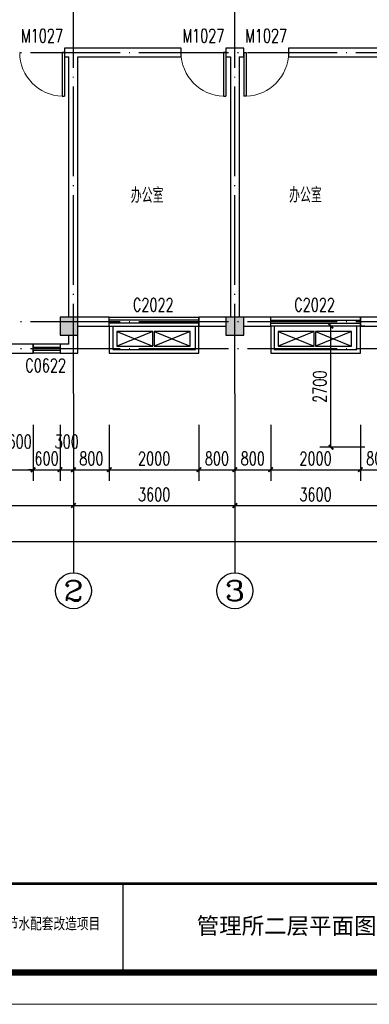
# Model space of a CAD drawing. Extents: x 88237 to 730297, y -11868 to 107702.
# Tile 13 of 49: x 326340 to 334140, y 42769 to 64719. Entities that reach past the tile are written whole.
import ezdxf
from ezdxf.enums import TextEntityAlignment as Align

# ---------------------------------------------------------------- set-up
doc = ezdxf.new("R2010")
doc.units = 0
doc.header["$LTSCALE"] = 1000
doc.header["$MEASUREMENT"] = 0
doc.linetypes.add('DOTE', pattern=[2.42, 2, -0.2, 0.02, -0.2])
doc.layers.add('0.13文字', color=3, linetype='Continuous', lineweight=13)
for name, color, linetype in [('AXIS', 3, 'Continuous'), ('AXIS_TEXT', 7, 'Continuous'), ('COLUMN', 9, 'Continuous'), ('DOTE', 1, 'DOTE'), ('PUB_DIM', 3, 'Continuous'), ('PUB_HATCH', 8, 'Continuous'), ('PUB_TEXT', 7, 'Continuous'), ('WALL', 2, 'Continuous'), ('WINDOW', 4, 'Continuous'), ('WINDOW_TEXT', 7, 'Continuous'), ('图框', 7, 'Continuous'), ('附件2', 4, 'Continuous')]:
    doc.layers.add(name, color=color, linetype=linetype)
doc.styles.add('_TCH_AXIS', font='COMPLEX', dxfattribs={"bigfont": 'GBCBIG'})
doc.styles.add('_TCH_DIM', font='SIMPLEX', dxfattribs={"bigfont": 'GBCBIG'})
doc.styles.add('_TCH_DIM_T3', font='SIMPLEX', dxfattribs={"width": 0.705882, "bigfont": 'GBCBIG'})
doc.styles.add('_TCH_WINDOW', font='SIMPLEX', dxfattribs={"bigfont": 'GBCBIG'})
doc.styles.add('COMPLEX', font='COMPLEX')
doc.styles.add('LYJFS', font='times.ttf', dxfattribs={"width": 0.7})
doc.styles.add('宋体', font='txt')
doc.dimstyles.new('_TCH_ARCH&&100', dxfattribs={"dimtxt": 297.5, "dimasz": 100, "dimexe": 250, "dimexo": 300, "dimgap": 100, "dimtad": 1, "dimdec": 0, "dimzin": 0, "dimdsep": 46, "dimtxsty": '_TCH_DIM_T3', "dimblk": 'ARCHTICK', "dimcen": 0.09, "dimclrt": 7, "dimazin": 2, "dimtfac": 1, "dimtdec": 0, "dimtix": 1, "dimtmove": 2, "dimatfit": 3, "dimfxl": 1, "dimtolj": 1, "dimtzin": 0, "dimarcsym": 0})

# ---------------------------------------------------------------- blocks, each defined once
blk = doc.blocks.new('空调')
at = {"layer": '附件2'}
for p, q in [((45788, 17737), (45458, 18537)), ((45788, 18537), (45458, 17737))]:
    blk.add_line(p, q, dxfattribs=at)
blk.add_lwpolyline([(45788, 18537), (45458, 18537), (45458, 17737), (45788, 17737)], close=True, dxfattribs=at)
blk = doc.blocks.new('_ArchTick')
at = {"color": 0, "linetype": 'ByBlock', "const_width": 0.4}
blk.add_lwpolyline([(-0.5, -0.5), (0.5, 0.5)], dxfattribs=at)
blk = doc.blocks.new('*D142')
at = {"layer": 'Defpoints', "color": 0}
for p in [(333285, 57887), (334340, 57887), (334340, 55187)]:
    blk.add_point(p, dxfattribs=at)
at = {"layer": 'PUB_DIM', "color": 0, "lineweight": -2}
for p, q in [((334040, 57887), (333035, 57887)), ((333285, 55187), (333285, 57887)), ((334040, 55187), (333035, 55187))]:
    blk.add_line(p, q, dxfattribs=at)
at = {"layer": 'PUB_DIM', "color": 0, "lineweight": -2, "xscale": 100, "yscale": 100, "zscale": 100}
for p, rotation in [((333285, 57887), 90), ((333285, 55187), 270)]:
    blk.add_blockref('_ArchTick', p, dxfattribs=dict(at, rotation=rotation))
at = {"layer": 'PUB_DIM', "color": 7, "insert": (333036, 56537), "char_height": 297.5, "attachment_point": 5, "rotation": 90, "style": '_TCH_DIM_T3'}
blk.add_mtext('\\A1;2700', dxfattribs=at)
blk = doc.blocks.new('*D164')
at = {"layer": 'Defpoints', "color": 0}
for p in [(333940, 55987), (334740, 55987), (334740, 54687)]:
    blk.add_point(p, dxfattribs=at)
at = {"layer": 'PUB_DIM', "color": 0, "lineweight": -2}
for p, q in [((333940, 55687), (333940, 54437)), ((334740, 55687), (334740, 54437)), ((333940, 54687), (334740, 54687))]:
    blk.add_line(p, q, dxfattribs=at)
at = {"layer": 'PUB_DIM', "color": 0, "lineweight": -2, "xscale": 100, "yscale": 100, "zscale": 100, "rotation": 180}
blk.add_blockref('_ArchTick', (333940, 54687), dxfattribs=at)
at = {"layer": 'PUB_DIM', "color": 0, "lineweight": -2, "xscale": 100, "yscale": 100, "zscale": 100}
blk.add_blockref('_ArchTick', (334740, 54687), dxfattribs=at)
at = {"layer": 'PUB_DIM', "color": 7, "insert": (334340, 54936), "char_height": 297.5, "attachment_point": 5, "style": '_TCH_DIM_T3'}
blk.add_mtext('\\A1;800', dxfattribs=at)
blk = doc.blocks.new('*D165')
at = {"layer": 'Defpoints', "color": 0}
for p in [(331940, 55987), (333940, 55987), (333940, 54687)]:
    blk.add_point(p, dxfattribs=at)
at = {"layer": 'PUB_DIM', "color": 0, "lineweight": -2}
for p, q in [((331940, 55687), (331940, 54437)), ((333940, 55687), (333940, 54437)), ((331940, 54687), (333940, 54687))]:
    blk.add_line(p, q, dxfattribs=at)
at = {"layer": 'PUB_DIM', "color": 0, "lineweight": -2, "xscale": 100, "yscale": 100, "zscale": 100, "rotation": 180}
blk.add_blockref('_ArchTick', (331940, 54687), dxfattribs=at)
at = {"layer": 'PUB_DIM', "color": 0, "lineweight": -2, "xscale": 100, "yscale": 100, "zscale": 100}
blk.add_blockref('_ArchTick', (333940, 54687), dxfattribs=at)
at = {"layer": 'PUB_DIM', "color": 7, "insert": (332940, 54936), "char_height": 297.5, "attachment_point": 5, "style": '_TCH_DIM_T3'}
blk.add_mtext('\\A1;2000', dxfattribs=at)
blk = doc.blocks.new('*D166')
at = {"layer": 'Defpoints', "color": 0}
for p in [(331140, 55987), (331940, 55987), (331940, 54687)]:
    blk.add_point(p, dxfattribs=at)
at = {"layer": 'PUB_DIM', "color": 0, "lineweight": -2}
for p, q in [((331140, 55687), (331140, 54437)), ((331940, 55687), (331940, 54437)), ((331140, 54687), (331940, 54687))]:
    blk.add_line(p, q, dxfattribs=at)
at = {"layer": 'PUB_DIM', "color": 0, "lineweight": -2, "xscale": 100, "yscale": 100, "zscale": 100, "rotation": 180}
blk.add_blockref('_ArchTick', (331140, 54687), dxfattribs=at)
at = {"layer": 'PUB_DIM', "color": 0, "lineweight": -2, "xscale": 100, "yscale": 100, "zscale": 100}
blk.add_blockref('_ArchTick', (331940, 54687), dxfattribs=at)
at = {"layer": 'PUB_DIM', "color": 7, "insert": (331540, 54936), "char_height": 297.5, "attachment_point": 5, "style": '_TCH_DIM_T3'}
blk.add_mtext('\\A1;800', dxfattribs=at)
blk = doc.blocks.new('*D167')
at = {"layer": 'Defpoints', "color": 0}
for p in [(330340, 55987), (331140, 55987), (331140, 54687)]:
    blk.add_point(p, dxfattribs=at)
at = {"layer": 'PUB_DIM', "color": 0, "lineweight": -2}
for p, q in [((330340, 55687), (330340, 54437)), ((331140, 55687), (331140, 54437)), ((330340, 54687), (331140, 54687))]:
    blk.add_line(p, q, dxfattribs=at)
at = {"layer": 'PUB_DIM', "color": 0, "lineweight": -2, "xscale": 100, "yscale": 100, "zscale": 100, "rotation": 180}
blk.add_blockref('_ArchTick', (330340, 54687), dxfattribs=at)
at = {"layer": 'PUB_DIM', "color": 0, "lineweight": -2, "xscale": 100, "yscale": 100, "zscale": 100}
blk.add_blockref('_ArchTick', (331140, 54687), dxfattribs=at)
at = {"layer": 'PUB_DIM', "color": 7, "insert": (330740, 54936), "char_height": 297.5, "attachment_point": 5, "style": '_TCH_DIM_T3'}
blk.add_mtext('\\A1;800', dxfattribs=at)
blk = doc.blocks.new('*D168')
at = {"layer": 'Defpoints', "color": 0}
for p in [(328340, 55987), (330340, 55987), (330340, 54687)]:
    blk.add_point(p, dxfattribs=at)
at = {"layer": 'PUB_DIM', "color": 0, "lineweight": -2}
for p, q in [((328340, 55687), (328340, 54437)), ((330340, 55687), (330340, 54437)), ((328340, 54687), (330340, 54687))]:
    blk.add_line(p, q, dxfattribs=at)
at = {"layer": 'PUB_DIM', "color": 0, "lineweight": -2, "xscale": 100, "yscale": 100, "zscale": 100, "rotation": 180}
blk.add_blockref('_ArchTick', (328340, 54687), dxfattribs=at)
at = {"layer": 'PUB_DIM', "color": 0, "lineweight": -2, "xscale": 100, "yscale": 100, "zscale": 100}
blk.add_blockref('_ArchTick', (330340, 54687), dxfattribs=at)
at = {"layer": 'PUB_DIM', "color": 7, "insert": (329340, 54936), "char_height": 297.5, "attachment_point": 5, "style": '_TCH_DIM_T3'}
blk.add_mtext('\\A1;2000', dxfattribs=at)
blk = doc.blocks.new('*D169')
at = {"layer": 'Defpoints', "color": 0}
for p in [(327540, 55987), (328340, 55987), (328340, 54687)]:
    blk.add_point(p, dxfattribs=at)
at = {"layer": 'PUB_DIM', "color": 0, "lineweight": -2}
for p, q in [((327540, 55687), (327540, 54437)), ((328340, 55687), (328340, 54437)), ((327540, 54687), (328340, 54687))]:
    blk.add_line(p, q, dxfattribs=at)
at = {"layer": 'PUB_DIM', "color": 0, "lineweight": -2, "xscale": 100, "yscale": 100, "zscale": 100, "rotation": 180}
blk.add_blockref('_ArchTick', (327540, 54687), dxfattribs=at)
at = {"layer": 'PUB_DIM', "color": 0, "lineweight": -2, "xscale": 100, "yscale": 100, "zscale": 100}
blk.add_blockref('_ArchTick', (328340, 54687), dxfattribs=at)
at = {"layer": 'PUB_DIM', "color": 7, "insert": (327940, 54936), "char_height": 297.5, "attachment_point": 5, "style": '_TCH_DIM_T3'}
blk.add_mtext('\\A1;800', dxfattribs=at)
blk = doc.blocks.new('*D170')
at = {"layer": 'Defpoints', "color": 0}
for p in [(327240, 55987), (327540, 55987), (327540, 54687)]:
    blk.add_point(p, dxfattribs=at)
at = {"layer": 'PUB_DIM', "color": 0, "lineweight": -2}
for p, q in [((327240, 55687), (327240, 54437)), ((327540, 55687), (327540, 54437)), ((327240, 54687), (327540, 54687))]:
    blk.add_line(p, q, dxfattribs=at)
at = {"layer": 'PUB_DIM', "color": 0, "lineweight": -2, "xscale": 100, "yscale": 100, "zscale": 100, "rotation": 180}
blk.add_blockref('_ArchTick', (327240, 54687), dxfattribs=at)
at = {"layer": 'PUB_DIM', "color": 0, "lineweight": -2, "xscale": 100, "yscale": 100, "zscale": 100}
blk.add_blockref('_ArchTick', (327540, 54687), dxfattribs=at)
at = {"layer": 'PUB_DIM', "color": 7, "insert": (327390, 55312), "char_height": 297.5, "attachment_point": 5, "style": '_TCH_DIM_T3'}
blk.add_mtext('\\A1;300', dxfattribs=at)
blk = doc.blocks.new('*D171')
at = {"layer": 'Defpoints', "color": 0}
for p in [(326640, 55987), (327240, 55987), (327240, 54687)]:
    blk.add_point(p, dxfattribs=at)
at = {"layer": 'PUB_DIM', "color": 0, "lineweight": -2}
for p, q in [((326640, 55687), (326640, 54437)), ((327240, 55687), (327240, 54437)), ((326640, 54687), (326540, 54687)), ((326640, 54687), (327240, 54687)), ((327240, 54687), (327340, 54687))]:
    blk.add_line(p, q, dxfattribs=at)
at = {"layer": 'PUB_DIM', "color": 0, "lineweight": -2, "xscale": 100, "yscale": 100, "zscale": 100}
blk.add_blockref('_ArchTick', (326640, 54687), dxfattribs=at)
at = {"layer": 'PUB_DIM', "color": 0, "lineweight": -2, "xscale": 100, "yscale": 100, "zscale": 100, "rotation": 180}
blk.add_blockref('_ArchTick', (327240, 54687), dxfattribs=at)
at = {"layer": 'PUB_DIM', "color": 7, "insert": (326940, 54936), "char_height": 297.5, "attachment_point": 5, "style": '_TCH_DIM_T3'}
blk.add_mtext('\\A1;600', dxfattribs=at)
blk = doc.blocks.new('*D172')
at = {"layer": 'Defpoints', "color": 0}
for p in [(326040, 55987), (326640, 55987), (326640, 54687)]:
    blk.add_point(p, dxfattribs=at)
at = {"layer": 'PUB_DIM', "color": 0, "lineweight": -2}
for p, q in [((326040, 55687), (326040, 54437)), ((326640, 55687), (326640, 54437)), ((326040, 54687), (326640, 54687))]:
    blk.add_line(p, q, dxfattribs=at)
at = {"layer": 'PUB_DIM', "color": 0, "lineweight": -2, "xscale": 100, "yscale": 100, "zscale": 100, "rotation": 180}
blk.add_blockref('_ArchTick', (326040, 54687), dxfattribs=at)
at = {"layer": 'PUB_DIM', "color": 0, "lineweight": -2, "xscale": 100, "yscale": 100, "zscale": 100}
blk.add_blockref('_ArchTick', (326640, 54687), dxfattribs=at)
at = {"layer": 'PUB_DIM', "color": 7, "insert": (326340, 55312), "char_height": 297.5, "attachment_point": 5, "style": '_TCH_DIM_T3'}
blk.add_mtext('\\A1;600', dxfattribs=at)
blk = doc.blocks.new('*D338')
at = {"layer": 'AXIS', "color": 0, "lineweight": -2}
for p, q in [((322740, 56087), (322740, 53637)), ((327540, 56087), (327540, 53637)), ((322740, 53887), (327540, 53887))]:
    blk.add_line(p, q, dxfattribs=at)
at = {"layer": 'Defpoints', "color": 0}
for p in [(322740, 56387), (327540, 56387), (327540, 53887)]:
    blk.add_point(p, dxfattribs=at)
at = {"layer": 'AXIS', "color": 0, "lineweight": -2, "xscale": 100, "yscale": 100, "zscale": 100, "rotation": 180}
blk.add_blockref('_ArchTick', (322740, 53887), dxfattribs=at)
at = {"layer": 'AXIS', "color": 0, "lineweight": -2, "xscale": 100, "yscale": 100, "zscale": 100}
blk.add_blockref('_ArchTick', (327540, 53887), dxfattribs=at)
at = {"layer": 'AXIS', "color": 7, "insert": (325140, 54136), "char_height": 297.5, "attachment_point": 5, "style": '_TCH_DIM_T3'}
blk.add_mtext('\\A1;4800', dxfattribs=at)
blk = doc.blocks.new('*D339')
at = {"layer": 'AXIS', "color": 0, "lineweight": -2}
for p, q in [((327540, 56087), (327540, 53637)), ((331140, 56087), (331140, 53637)), ((327540, 53887), (331140, 53887))]:
    blk.add_line(p, q, dxfattribs=at)
at = {"layer": 'Defpoints', "color": 0}
for p in [(327540, 56387), (331140, 56387), (331140, 53887)]:
    blk.add_point(p, dxfattribs=at)
at = {"layer": 'AXIS', "color": 0, "lineweight": -2, "xscale": 100, "yscale": 100, "zscale": 100, "rotation": 180}
blk.add_blockref('_ArchTick', (327540, 53887), dxfattribs=at)
at = {"layer": 'AXIS', "color": 0, "lineweight": -2, "xscale": 100, "yscale": 100, "zscale": 100}
blk.add_blockref('_ArchTick', (331140, 53887), dxfattribs=at)
at = {"layer": 'AXIS', "color": 7, "insert": (329340, 54136), "char_height": 297.5, "attachment_point": 5, "style": '_TCH_DIM_T3'}
blk.add_mtext('\\A1;3600', dxfattribs=at)
blk = doc.blocks.new('*D340')
at = {"layer": 'AXIS', "color": 0, "lineweight": -2}
for p, q in [((331140, 56087), (331140, 53637)), ((334740, 56087), (334740, 53637)), ((331140, 53887), (334740, 53887))]:
    blk.add_line(p, q, dxfattribs=at)
at = {"layer": 'Defpoints', "color": 0}
for p in [(331140, 56387), (334740, 56387), (334740, 53887)]:
    blk.add_point(p, dxfattribs=at)
at = {"layer": 'AXIS', "color": 0, "lineweight": -2, "xscale": 100, "yscale": 100, "zscale": 100, "rotation": 180}
blk.add_blockref('_ArchTick', (331140, 53887), dxfattribs=at)
at = {"layer": 'AXIS', "color": 0, "lineweight": -2, "xscale": 100, "yscale": 100, "zscale": 100}
blk.add_blockref('_ArchTick', (334740, 53887), dxfattribs=at)
at = {"layer": 'AXIS', "color": 7, "insert": (332940, 54136), "char_height": 297.5, "attachment_point": 5, "style": '_TCH_DIM_T3'}
blk.add_mtext('\\A1;3600', dxfattribs=at)
blk = doc.blocks.new('*D347')
at = {"layer": 'AXIS', "color": 0, "lineweight": -2}
for p, q in [((322640, 56087), (322640, 52837)), ((354040, 56087), (354040, 52837)), ((322640, 53087), (354040, 53087))]:
    blk.add_line(p, q, dxfattribs=at)
at = {"layer": 'Defpoints', "color": 0}
for p in [(322640, 56387), (354040, 56387), (354040, 53087)]:
    blk.add_point(p, dxfattribs=at)
at = {"layer": 'AXIS', "color": 0, "lineweight": -2, "xscale": 100, "yscale": 100, "zscale": 100, "rotation": 180}
blk.add_blockref('_ArchTick', (322640, 53087), dxfattribs=at)
at = {"layer": 'AXIS', "color": 0, "lineweight": -2, "xscale": 100, "yscale": 100, "zscale": 100}
blk.add_blockref('_ArchTick', (354040, 53087), dxfattribs=at)
at = {"layer": 'AXIS', "color": 7, "insert": (338340, 53336), "char_height": 297.5, "attachment_point": 5, "style": '_TCH_DIM_T3'}
blk.add_mtext('\\A1;31400', dxfattribs=at)
blk = doc.blocks.new('$DorLib2D$00000001')
for p, q in [((0.45, 0.975), (0.5, 0.975)), ((0.45, 0), (0.45, 0.975)), ((0.5, 0), (0.5, 0.975)), ((0.5, 0), (0.45, 0))]:
    blk.add_line(p, q)
at = {"lineweight": 13}
blk.add_arc((0.475, 0), 0.975, 91.4693, 180, dxfattribs=at)
blk = doc.blocks.new('$TCHSYS$WIN2D')
for p, q in [((-0.5, 0.5), (0.5, 0.5)), ((-0.5, 0.5), (-0.5, -0.5)), ((0.5, 0.5), (0.5, -0.5)), ((0.5, 0.167), (-0.5, 0.167)), ((0.5, -0.167), (-0.5, -0.167)), ((-0.5, -0.5), (0.5, -0.5))]:
    blk.add_line(p, q)
blk = doc.blocks.new('_FZH')
blk.add_lwpolyline([(-0.5, -0.5), (0.5, -0.5), (0.5, 0.5), (-0.5, 0.5)], close=True)
at = {"layer": 'PUB_HATCH'}
blk.add_solid([(-0.5, -0.5), (0.5, -0.5), (-0.5, 0.5), (0.5, 0.5)], dxfattribs=at)
blk = doc.blocks.new('_AXISO')
blk.add_circle((0, 0), 0.5)
at = {"layer": 'AXIS_TEXT', "style": 'COMPLEX', "width": 1.041667}
blk.add_attdef('A', text='', height=0.56, dxfattribs=at).set_placement((-0.25, -0.28), (0.25, -0.28), align=Align.FIT)
blk = doc.blocks.new('d4trtg')
blk.add_line((655399.4, 3899795.5), (655399.4, 3899655.4))
at = {"lineweight": 0}
blk.add_line((658071.2, 3899605.3), (653868.4, 3899605.3), dxfattribs=at)
at = {"lineweight": 0, "const_width": 10}
blk.add_lwpolyline([(654118.6, 3902527.3), (658021.2, 3902527.3), (658021.2, 3899655.4), (654118.6, 3899655.4)], close=True, dxfattribs=at)
at = {"lineweight": 0, "const_width": 4}
blk.add_lwpolyline([(658021.2, 3899795.5), (654118.6, 3899795.5)], dxfattribs=at)
at = {"style": '宋体', "width": 0.75}
blk.add_text('丰县四联河灌区节水配套改造项目', height=18.012, dxfattribs=at).set_placement((655225.5, 3899732.9), align=Align.MIDDLE)

msp = doc.modelspace()

# ---------------------------------------------------------------- linework, layer by layer
at = {"layer": 'AXIS'}
for p, q in [((327540, 56387.4), (327540, 52387.4)), ((331140, 56387.4), (331140, 52387.4))]:
    msp.add_line(p, q, dxfattribs=at)
at = {"layer": 'DOTE'}
for p, q in [((327540, 56387.4), (327540, 73278.9)), ((331140, 56387.4), (331140, 73278.9)), ((321740, 63987.4), (354940, 63987.4)), ((321740, 57987.4), (354940, 57987.4)), ((321740, 57387.4), (354940, 57387.4))]:
    msp.add_line(p, q, dxfattribs=at)
at = {"layer": 'WALL'}
for p, q in [((327540, 64087.4), (327340, 64087.4)), ((327340, 64087.4), (327340, 63887.4)), ((327340, 63887.4), (327440, 63887.4)), ((327440, 58087.4), (327440, 63887.4)), ((329940, 64087.4), (327540, 64087.4)), ((327640, 58087.4), (327640, 63887.4)), ((327640, 63887.4), (329940, 63887.4)), ((329940, 63887.4), (329940, 64087.4)), ((331140, 64087.4), (330940, 64087.4)), ((330940, 64087.4), (330940, 63887.4)), ((330940, 63887.4), (331040, 63887.4)), ((331040, 63887.4), (331040, 58087.4)), ((331340, 64087.4), (331140, 64087.4)), ((331240, 63887.4), (331240, 58087.4)), ((331240, 63887.4), (331340, 63887.4)), ((331340, 63887.4), (331340, 64087.4)), ((334740, 64087.4), (332340, 64087.4)), ((332340, 64087.4), (332340, 63887.4)), ((332340, 63887.4), (334640, 63887.4)), ((328340, 58087.4), (327640, 58087.4)), ((328340, 57887.4), (328340, 58087.4)), ((330940, 58087.4), (330340, 58087.4)), ((330340, 58087.4), (330340, 57887.4)), ((331940, 58087.4), (331340, 58087.4)), ((331940, 57887.4), (331940, 58087.4)), ((334540, 58087.4), (333940, 58087.4)), ((333940, 58087.4), (333940, 57887.4)), ((327640, 57887.4), (328340, 57887.4)), ((330340, 57887.4), (330940, 57887.4)), ((331340, 57887.4), (331940, 57887.4)), ((333940, 57887.4), (334540, 57887.4)), ((327440, 57487.4), (327440, 57687.4)), ((327640, 57287.4), (327640, 57687.4)), ((326640, 57487.4), (326040, 57487.4)), ((326640, 57287.4), (326640, 57487.4)), ((327440, 57487.4), (327240, 57487.4)), ((327240, 57487.4), (327240, 57287.4)), ((326040, 57287.4), (326640, 57287.4)), ((327240, 57287.4), (327640, 57287.4))]:
    msp.add_line(p, q, dxfattribs=at)
at = {"layer": '附件2'}
for points in [[(328340, 57887.4), (328340, 57287.4), (330340, 57287.4), (330340, 57887.4)], [(328420, 57887.4), (328420, 57367.4), (330260, 57367.4), (330260, 57887.4)], [(331940, 57887.4), (331940, 57287.4), (333940, 57287.4), (333940, 57887.4)], [(332020, 57887.4), (332020, 57367.4), (333860, 57367.4), (333860, 57887.4)]]:
    msp.add_lwpolyline(points, dxfattribs=at)

# ---------------------------------------------------------------- block references
at = {"layer": 'AXIS'}
ref = msp.add_blockref('_AXISO', (327540, 51987.4), dxfattribs=dict(at, xscale=800, yscale=800, zscale=800))
ref.add_attrib('A', '2', dxfattribs={"layer": 'AXIS_TEXT', "height": 452.5, "style": '_TCH_AXIS', "width": 1.5}).set_placement((327313.7, 51761.1), (327766.3, 51761.1), align=Align.FIT)
ref = msp.add_blockref('_AXISO', (331140, 51987.4), dxfattribs=dict(at, xscale=800, yscale=800, zscale=800))
ref.add_attrib('A', '3', dxfattribs={"layer": 'AXIS_TEXT', "height": 452.5, "style": '_TCH_AXIS', "width": 1.5}).set_placement((330913.7, 51761.1), (331366.3, 51761.1), align=Align.FIT)
at = {"layer": 'COLUMN', "xscale": 400, "yscale": 400, "zscale": 400}
for p in [(327440, 57887.4), (331140, 57887.4)]:
    msp.add_blockref('_FZH', p, dxfattribs=at)
at = {"layer": 'WINDOW'}
ref = msp.add_blockref('$DorLib2D$00000001', (326840, 63987.4), dxfattribs=dict(at, xscale=1000, yscale=-1000, zscale=1000))
ref.add_attrib('A', 'M1027', (326370, 64213.6), dxfattribs={"layer": 'WINDOW_TEXT', "height": 297.5, "style": '_TCH_WINDOW', "width": 0.705882})
ref = msp.add_blockref('$DorLib2D$00000001', (330440, 63987.4), dxfattribs=dict(at, xscale=1000, yscale=-1000, zscale=1000))
ref.add_attrib('A', 'M1027', (329970, 64213.6), dxfattribs={"layer": 'WINDOW_TEXT', "height": 297.5, "style": '_TCH_WINDOW', "width": 0.705882})
ref = msp.add_blockref('$DorLib2D$00000001', (331840, 63987.4), dxfattribs=dict(at, xscale=-1000, yscale=-1000, zscale=-1000))
ref.add_attrib('A', 'M1027', (331370, 64213.6), dxfattribs={"layer": 'WINDOW_TEXT', "height": 297.5, "style": '_TCH_WINDOW', "width": 0.705882})
ref = msp.add_blockref('$TCHSYS$WIN2D', (329340, 57987.4), dxfattribs=dict(at, xscale=-2000, yscale=200, zscale=-2000, rotation=180))
ref.add_attrib('A', 'C2022', (328865, 58213.6), dxfattribs={"layer": 'WINDOW_TEXT', "height": 297.5, "style": '_TCH_WINDOW', "width": 0.705882})
ref = msp.add_blockref('$TCHSYS$WIN2D', (332940, 57987.4), dxfattribs=dict(at, xscale=2000, yscale=200, zscale=2000, rotation=180))
ref.add_attrib('A', 'C2022', (332465, 58213.6), dxfattribs={"layer": 'WINDOW_TEXT', "height": 297.5, "style": '_TCH_WINDOW', "width": 0.705882})
ref = msp.add_blockref('$TCHSYS$WIN2D', (326940, 57387.4), dxfattribs=dict(at, xscale=600, yscale=-200, zscale=600, rotation=180))
ref.add_attrib('A', 'C0622', (326465, 56863.6), dxfattribs={"layer": 'WINDOW_TEXT', "height": 297.5, "style": '_TCH_WINDOW', "width": 0.705882})
at = {"layer": '图框', "xscale": 14.14285799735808, "yscale": 14.14285801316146, "zscale": 14.142858}
msp.add_blockref('d4trtg', (-8940579.6, -55108795.5), dxfattribs=at)
at = {"layer": '附件2', "rotation": 90}
for p in [(347043.9, 11982.3), (347876.9, 11982.3), (350643.9, 11982.3), (351476.9, 11982.3)]:
    msp.add_blockref('空调', p, dxfattribs=at)

# ---------------------------------------------------------------- texts
at = {"layer": '0.13文字', "linetype": 'Continuous', "lineweight": 13, "insert": (329287.7, 44702.9), "char_height": 367.714, "width": 9427.784, "attachment_point": 1, "style": 'LYJFS'}
msp.add_mtext('{\\fFangSong_GB2312|b0|i0|c134|p49;\\W1;    管理所二层平面图}', dxfattribs=at)
at = {"layer": 'PUB_TEXT', "style": '_TCH_DIM'}
for p in [(332350.3, 60641), (328819.4, 60632.4)]:
    msp.add_text('办公室', height=337.59, dxfattribs=at).set_placement(p)

# ---------------------------------------------------------------- dimensions: what is measured, and where the dimension line sits
at = {"layer": 'AXIS'}
for p1, p2, distance, picture, middle in [((322640, 56387.4), (354040, 56387.4), -3300, '*D347', (338340, 53336.1)), ((322740, 56387.4), (327540, 56387.4), -2500, '*D338', (325140, 54136.1)), ((327540, 56387.4), (331140, 56387.4), -2500, '*D339', (329340, 54136.1)), ((331140, 56387.4), (334740, 56387.4), -2500, '*D340', (332940, 54136.1))]:
    dim = msp.add_aligned_dim(p1=p1, p2=p2, distance=distance, dimstyle='_TCH_ARCH&&100', dxfattribs=at)
    dim.commit()
    dim.dimension.update_dxf_attribs({"geometry": picture, "text_midpoint": middle})
at = {"layer": 'PUB_DIM'}
for p1, p2, distance, picture, middle in [((334340, 55187.1), (334340, 57887.4), 1055.3, '*D142', (333036, 56537.3)), ((326640, 55987.4), (327240, 55987.4), -1300, '*D171', (326940, 54936.1)), ((327540, 55987.4), (328340, 55987.4), -1300, '*D169', (327940, 54936.1)), ((328340, 55987.4), (330340, 55987.4), -1300, '*D168', (329340, 54936.1)), ((330340, 55987.4), (331140, 55987.4), -1300, '*D167', (330740, 54936.1)), ((331140, 55987.4), (331940, 55987.4), -1300, '*D166', (331540, 54936.1)), ((331940, 55987.4), (333940, 55987.4), -1300, '*D165', (332940, 54936.1)), ((333940, 55987.4), (334740, 55987.4), -1300, '*D164', (334340, 54936.1))]:
    dim = msp.add_aligned_dim(p1=p1, p2=p2, distance=distance, dimstyle='_TCH_ARCH&&100', dxfattribs=at)
    dim.commit()
    dim.dimension.update_dxf_attribs({"geometry": picture, "text_midpoint": middle})
for base, p1, p2, picture, middle in [((326640, 54687.4), (326040, 55987.4), (326640, 55987.4), '*D172', (326340, 55312.4)), ((327540, 54687.4), (327240, 55987.4), (327540, 55987.4), '*D170', (327390, 55312.4))]:
    dim = msp.add_linear_dim(base=base, p1=p1, p2=p2, angle=360, dimstyle='_TCH_ARCH&&100', dxfattribs=at)
    dim.commit()
    dim.dimension.update_dxf_attribs({"geometry": picture, "text_midpoint": middle, "dimtype": 161})

doc.saveas('drawing.dxf')
